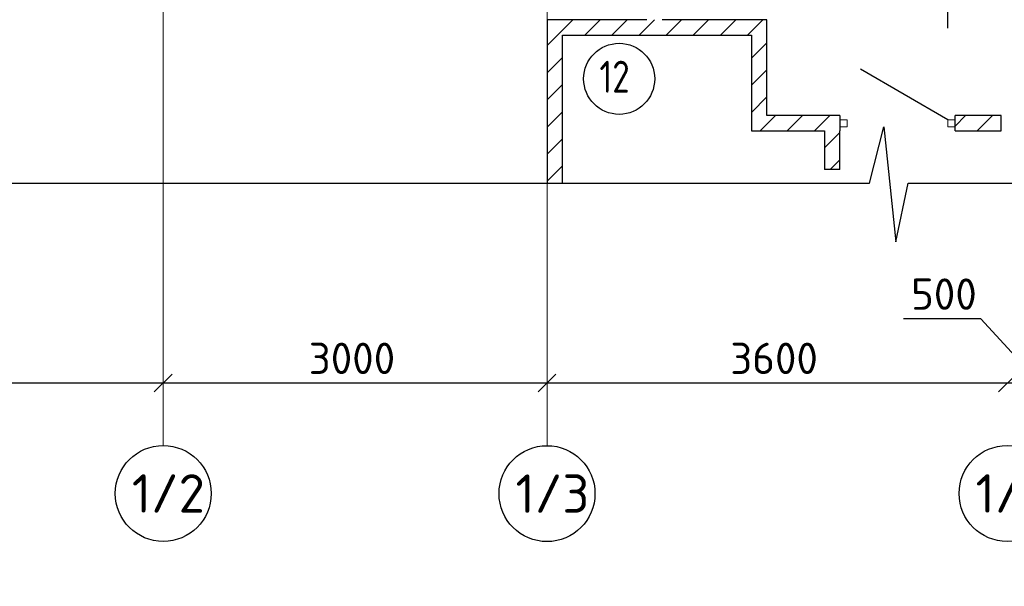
# Model space of a CAD drawing. Header units: millimetres. Extents: x 125896 to 2572636, y -120305 to 130347.
# Tile 94 of 256: x 277593 to 285290, y 102235 to 106665. Entities that reach past the tile are written whole.
import ezdxf

# ---------------------------------------------------------------- set-up
doc = ezdxf.new("R2010")
doc.units = ezdxf.units.MM
doc.linetypes.add('CENTER', pattern=[2, 1.25, -0.25, 0.25, -0.25])
doc.linetypes.add('CENTER2', pattern=[28.575, 19.05, -3.175, 3.175, -3.175])
for name, color, linetype, lineweight in [('Standard', 7, 'Continuous', 25), ('Надписи', 7, 'Continuous', 25), ('ОСИ', 7, 'CENTER', 15), ('Столовая Двери и окна', 7, 'Continuous', 15)]:
    doc.layers.add(name, color=color, linetype=linetype, lineweight=lineweight)
doc.layers.add('СПДС_Оси', color=7, linetype='Continuous')
doc.layers.add('Стена_ бетон не несущ.', color=7, linetype='Continuous', lineweight=35, true_color=0xb4b496)
doc.layers.add('Стена_ бетон несущ.', color=7, linetype='Continuous', lineweight=70, true_color=0xb4b496)
doc.styles.add('Century Gothic', font='isocpeur.ttf')
doc.styles.get("Standard").update_dxf_attribs({"font": 'isocpeur.ttf'})
doc.styles.add('ГОСТ', font='isocpeur.ttf')
doc.dimstyles.new('Осевые', dxfattribs={"dimscale": 0.7, "dimtxt": 450, "dimasz": 400, "dimexe": 100, "dimexo": 100, "dimgap": 100, "dimtad": 1, "dimdec": 0, "dimzin": 0, "dimdsep": 46, "dimtxsty": 'Standard', "dimblk": 'OBLIQUE', "dimcen": 9, "dimdle": 100, "dimazin": 0, "dimtm": 1e-09, "dimtfac": 1, "dimtdec": 0, "dimtofl": 0, "dimtmove": 0, "dimatfit": 3, "dimfxl": 1, "dimtolj": 1, "dimtzin": 0, "dimarcsym": 0})
pattern_1 = [(45, (281101.68, 111152.22), (-212.132, 212.132), []), (45, (280995.6, 111258.28), (-212.132, 212.132), [])]

# ---------------------------------------------------------------- blocks, each defined once
blk = doc.blocks.new('m_$F2', base_point=(0, -55.58))
at = {"layer": 'Standard', "color": 7, "linetype": 'Continuous', "lineweight": 13, "transparency": 33554687}
for p, q in [((1550, 0.42), (1494, 0.42)), ((1494, 0.42), (1494, -55.58)), ((1550, -55.58), (1550, 0.42)), ((1494, -55.58), (1550, -55.58))]:
    blk.add_line(p, q, dxfattribs=at)
blk = doc.blocks.new('m_1_$F1', base_point=(0, -55.58))
at = {"layer": 'Standard', "color": 7, "linetype": 'Continuous', "lineweight": 13, "transparency": 33554687}
for p, q in [((56, 0.42), (0, 0.42)), ((0, 0.42), (0, -55.58)), ((56, -55.58), (56, 0.42)), ((0, -55.58), (56, -55.58))]:
    blk.add_line(p, q, dxfattribs=at)
blk = doc.blocks.new('_OBLIQUE')
at = {"color": 0, "linetype": 'ByBlock'}
blk.add_line((-0.5, -0.5), (0.5, 0.5), dxfattribs=at)
blk = doc.blocks.new('*D20')
at = {"layer": 'Defpoints', "color": 0, "linetype": 'ByBlock', "lineweight": 20, "ltscale": 13, "transparency": 16777216}
for p in [(275515.3, 103825), (278715.3, 103825), (278715.3, 103825)]:
    blk.add_point(p, dxfattribs=at)
at = {"layer": 'ОСИ', "color": 0, "linetype": 'ByBlock', "lineweight": -2, "ltscale": 13, "transparency": 16777216}
blk.add_line((275480.3, 103825), (278750.3, 103825), dxfattribs=at)
at = {"layer": 'ОСИ', "color": 0, "linetype": 'ByBlock', "lineweight": -2, "ltscale": 13, "transparency": 16777216, "xscale": 140, "yscale": 140, "zscale": 140, "rotation": 180}
blk.add_blockref('_OBLIQUE', (275515.3, 103825), dxfattribs=at)
at = {"layer": 'ОСИ', "color": 0, "linetype": 'ByBlock', "lineweight": -2, "ltscale": 13, "transparency": 16777216, "xscale": 140, "yscale": 140, "zscale": 140}
blk.add_blockref('_OBLIQUE', (278715.3, 103825), dxfattribs=at)
at = {"layer": 'ОСИ', "color": 0, "linetype": 'ByBlock', "ltscale": 13, "transparency": 16777216, "insert": (277115.3, 104017.5), "char_height": 245, "width": 583.333, "attachment_point": 5}
blk.add_mtext('\\A1;3200', dxfattribs=at)
blk = doc.blocks.new('*D21')
at = {"layer": 'Defpoints', "color": 0, "linetype": 'ByBlock', "lineweight": 20, "ltscale": 13, "transparency": 16777216}
for p in [(278715.3, 103825), (281715.3, 103825), (281715.3, 103825)]:
    blk.add_point(p, dxfattribs=at)
at = {"layer": 'ОСИ', "color": 0, "linetype": 'ByBlock', "lineweight": -2, "ltscale": 13, "transparency": 16777216}
blk.add_line((278680.3, 103825), (281750.3, 103825), dxfattribs=at)
at = {"layer": 'ОСИ', "color": 0, "linetype": 'ByBlock', "lineweight": -2, "ltscale": 13, "transparency": 16777216, "xscale": 140, "yscale": 140, "zscale": 140, "rotation": 180}
blk.add_blockref('_OBLIQUE', (278715.3, 103825), dxfattribs=at)
at = {"layer": 'ОСИ', "color": 0, "linetype": 'ByBlock', "lineweight": -2, "ltscale": 13, "transparency": 16777216, "xscale": 140, "yscale": 140, "zscale": 140}
blk.add_blockref('_OBLIQUE', (281715.3, 103825), dxfattribs=at)
at = {"layer": 'ОСИ', "color": 0, "linetype": 'ByBlock', "ltscale": 13, "transparency": 16777216, "insert": (280190.2, 104017.5), "char_height": 245, "width": 583.333, "attachment_point": 5}
blk.add_mtext('\\A1;3000', dxfattribs=at)
blk = doc.blocks.new('*D22')
at = {"layer": 'Defpoints', "color": 0, "linetype": 'ByBlock', "lineweight": 20, "ltscale": 13, "transparency": 16777216}
for p in [(281715.3, 103825), (285315.2, 103825), (285315.2, 103825)]:
    blk.add_point(p, dxfattribs=at)
at = {"layer": 'ОСИ', "color": 0, "linetype": 'ByBlock', "lineweight": -2, "ltscale": 13, "transparency": 16777216}
blk.add_line((281680.3, 103825), (285350.2, 103825), dxfattribs=at)
at = {"layer": 'ОСИ', "color": 0, "linetype": 'ByBlock', "lineweight": -2, "ltscale": 13, "transparency": 16777216, "xscale": 140, "yscale": 140, "zscale": 140, "rotation": 180}
blk.add_blockref('_OBLIQUE', (281715.3, 103825), dxfattribs=at)
at = {"layer": 'ОСИ', "color": 0, "linetype": 'ByBlock', "lineweight": -2, "ltscale": 13, "transparency": 16777216, "xscale": 140, "yscale": 140, "zscale": 140}
blk.add_blockref('_OBLIQUE', (285315.2, 103825), dxfattribs=at)
at = {"layer": 'ОСИ', "color": 0, "linetype": 'ByBlock', "ltscale": 13, "transparency": 16777216, "insert": (283490.1, 104017.5), "char_height": 245, "width": 583.333, "attachment_point": 5}
blk.add_mtext('\\A1;3600', dxfattribs=at)
blk = doc.blocks.new('*D23')
at = {"layer": 'Defpoints', "color": 0, "linetype": 'ByBlock', "lineweight": 20, "ltscale": 13, "transparency": 16777216}
for p in [(285315.2, 103825), (285815.2, 103825), (285815.2, 103825)]:
    blk.add_point(p, dxfattribs=at)
at = {"layer": 'ОСИ', "color": 0, "linetype": 'ByBlock', "lineweight": -2, "ltscale": 13, "transparency": 16777216}
for p, q in [((285106.7, 104327.4), (284501.2, 104327.4)), ((285565.2, 103825), (285106.7, 104327.4)), ((285280.2, 103825), (285850.2, 103825))]:
    blk.add_line(p, q, dxfattribs=at)
at = {"layer": 'ОСИ', "color": 0, "linetype": 'ByBlock', "lineweight": -2, "ltscale": 13, "transparency": 16777216, "xscale": 140, "yscale": 140, "zscale": 140, "rotation": 180}
blk.add_blockref('_OBLIQUE', (285315.2, 103825), dxfattribs=at)
at = {"layer": 'ОСИ', "color": 0, "linetype": 'ByBlock', "lineweight": -2, "ltscale": 13, "transparency": 16777216, "xscale": 140, "yscale": 140, "zscale": 140}
blk.add_blockref('_OBLIQUE', (285815.2, 103825), dxfattribs=at)
at = {"layer": 'ОСИ', "color": 0, "linetype": 'ByBlock', "ltscale": 13, "transparency": 16777216, "insert": (284818, 104519.9), "char_height": 245, "width": 437.5, "attachment_point": 5}
blk.add_mtext('\\A1;500', dxfattribs=at)

msp = doc.modelspace()

# ---------------------------------------------------------------- hatches: boundary and pattern name
at = {"layer": 'Стена_ бетон не несущ.', "linetype": 'Continuous', "lineweight": 25, "true_color": 0x939598, "transparency": 33554687}
h = msp.add_hatch(dxfattribs=at)
h.set_pattern_fill('__________301', color=252, scale=100, style=0, pattern_type=2)
h.set_pattern_definition(pattern_1)
h.paths.add_polyline_path([(281715.3, 106545.3), (283435, 106545.3), (283435, 106665.3), (281715.3, 106665.3)], flags=0)
h = msp.add_hatch(dxfattribs=at)
h.set_pattern_fill('__________301', color=252, scale=100, style=0, pattern_type=2)
h.set_pattern_definition(pattern_1)
h.paths.add_polyline_path([(281715.3, 106545.3), (281715.3, 105387.6), (281835.3, 105387.6), (281835.3, 106545.3)])
h = msp.add_hatch(dxfattribs=at)
h.set_pattern_fill('__________301', color=252, scale=100, style=0, pattern_type=2)
h.set_pattern_definition(pattern_1)
h.paths.add_polyline_path([(283315, 106545.3), (283315, 105915.3), (283435, 105915.3), (283435, 106545.3)], flags=0)
h = msp.add_hatch(dxfattribs=at)
h.set_pattern_fill('__________301', color=252, scale=100, style=0, pattern_type=2)
h.set_pattern_definition(pattern_1)
h.paths.add_polyline_path([(284005.2, 105915.3), (283315, 105915.3), (283315, 105795.3), (284005.2, 105795.3)], flags=0)
h = msp.add_hatch(dxfattribs=at)
h.set_pattern_fill('__________301', color=252, scale=100, style=0, pattern_type=2)
h.set_pattern_definition(pattern_1)
h.paths.add_polyline_path([(285265.2, 105915.3), (284905.2, 105915.3), (284905.2, 105795.3), (285265.2, 105795.3)], flags=0)
h = msp.add_hatch(dxfattribs=at)
h.set_pattern_fill('__________301', color=252, scale=100, style=0, pattern_type=2)
h.set_pattern_definition(pattern_1)
h.paths.add_polyline_path([(284005.2, 105495.3), (284005.2, 105795.3), (283885.2, 105795.3), (283885.2, 105495.3)], flags=0)

# ---------------------------------------------------------------- linework, layer by layer
at = {"layer": 'Надписи', "color": 252, "linetype": 'Continuous', "lineweight": 25, "true_color": 0x939598, "transparency": 33554687}
msp.add_circle((282279.4, 106203), 277.9, dxfattribs=at)
at = {"layer": 'ОСИ', "color": 16, "linetype": 'CENTER2', "lineweight": 15, "ltscale": 0.2, "transparency": 33554687}
for p, q in [((278715.3, 110031.3), (278715.3, 103336.1)), ((281715.3, 110031.3), (281715.3, 103334.9))]:
    msp.add_line(p, q, dxfattribs=at)
at = {"layer": 'СПДС_Оси', "linetype": 'Continuous', "lineweight": 25, "ltscale": 150}
for centre in [(278715.3, 102961.1), (281715.3, 102959.9), (285312.1, 102961.1)]:
    msp.add_circle(centre, 375, dxfattribs=at)
at = {"layer": 'Стена_ бетон не несущ.', "color": 252, "linetype": 'Continuous', "lineweight": 25, "true_color": 0x939598, "transparency": 33554687}
for p, q in [((282495.3, 106665.3), (281715.3, 106665.3)), ((281715.3, 106665.3), (281715.3, 106545.3)), ((283435, 106665.3), (282615.3, 106665.3)), ((283435, 106545.3), (283435, 106665.3)), ((281715.3, 106545.3), (281715.3, 105387.6)), ((281835.3, 106545.3), (283315, 106545.3)), ((281835.3, 105387.6), (281835.3, 106545.3)), ((283315, 106545.3), (283315, 105915.3)), ((283435, 105915.3), (283435, 106545.3)), ((283315, 105915.3), (283315, 105795.3)), ((284005.2, 105915.3), (283435, 105915.3)), ((284005.2, 105915.3), (284005.2, 105795.3)), ((284905.2, 105795.3), (284905.2, 105915.3)), ((285265.2, 105915.3), (284905.2, 105915.3)), ((285265.2, 105795.3), (285265.2, 105915.3)), ((283315, 105795.3), (283885.2, 105795.3)), ((283885.2, 105795.3), (283885.2, 105495.3)), ((284005.2, 105495.3), (284005.2, 105795.3)), ((284905.2, 105795.3), (285265.2, 105795.3)), ((284005.2, 105495.3), (283885.2, 105495.3))]:
    msp.add_line(p, q, dxfattribs=at)
at = {"layer": 'Стена_ бетон несущ.', "color": 252, "linetype": 'Continuous', "lineweight": 25, "true_color": 0x939598, "transparency": 33554687}
msp.add_line((284849.2, 105883.3), (284166.8, 106277.3), dxfattribs=at)
at = {"layer": 'Столовая Двери и окна', "color": 18, "lineweight": 30, "true_color": 0x000000}
msp.add_line((284847.9, 106599), (284847.9, 107237.5), dxfattribs=at)
at = {"layer": 'Столовая Двери и окна', "color": 18, "lineweight": 25, "true_color": 0x000000}
for p, q in [((284235.7, 105387.6), (284347.4, 105827.4)), ((284347.4, 105827.4), (284443.2, 104928.7)), ((274702.5, 105387.6), (284235.7, 105387.6)), ((284443.2, 104928.7), (284538.9, 105387.6)), ((284538.9, 105387.6), (295318, 105387.6))]:
    msp.add_line(p, q, dxfattribs=at)

# ---------------------------------------------------------------- block references
at = {"layer": 'Стена_ бетон не несущ.', "color": 252, "linetype": 'Continuous', "lineweight": 25, "true_color": 0x939598, "transparency": 33554687}
msp.add_blockref('m_1_$F1', (284005.2, 105827.3), dxfattribs=at)
at = {"layer": 'Стена_ бетон не несущ.', "color": 252, "linetype": 'Continuous', "lineweight": 25, "true_color": 0x939598, "transparency": 33554687, "rotation": 90}
msp.add_blockref('m_$F2', (284905.2, 104333.3), dxfattribs=at)

# ---------------------------------------------------------------- texts
at = {"insert": (226281.3, 113282.4), "char_height": 250, "attachment_point": 1, "style": 'ГОСТ'}
msp.add_mtext_dynamic_manual_height_columns('\\A1;\\pi9384.38;{\\H1.5152x;\\P\\pi1250;Общие указания\\P\\pi250;}1.^IРабочая документация разработана в соответствии с заданием на проектирование, требованиями действующих технических регламентов, стандартов, сводов правил и других документов, содержащих установленные требования.\\P2.^IРабочая документация выполнена в соответствии со следующими нормативными и техническими документами:\\P-^IСП 20.13330.2016 "Нагрузки и Воздействия";\\P-^IСП 63.13330.2012 "Бетонные и железобетонные конструкции. Основные положения";\\P-^IСП 22.13330.2016 "Основания зданий и сооружений";\\P-^IСП 45.13330.2012 "Земляные сооружения, основания и фундаменты".\\P3.   За относительную отметку 0,000 принята отметка чистого пола первого этажа.\\P4.^IПеречень видов работ, для которых необходимо составлять акты освидетельствования скрытых работ:\\P-^Iармирование конструкций;\\P-^Iосвидетельствование опалубки перед бетонированием;\\P-^Iвыполнение сварочных работ;\\P-^Iотбор контрольных проб бетона;\\P-^Iсоответствие законченных железобетонных конструкций проекту с отображением качества работ;\\P-^Iустройство монолитных конструкций, выполняемых в зимнее время;  \\P\\pi0;  -    устройство гидроизоляции;\\P\\pi250;-^Iуплотнение грунтов и обратную засыпку.\\PЗапрещается выполнение последующих работ при отсутствии актов освидетельствования предшествующих скрытых работ во всех случаях.\\P\\pi0;        5. Проект рассчитан на производство работ в период положительных температур. В случае выполнения работ при отрицательных температурах необходимо выполнять требования СНиП часть 3 по производству работ и ППР.\\P        6. При минимальной температуре воздуха до минус 15°С допускается: выдерживание бетона в конструкции методом термоса, при предварительном разогреве бетонной смеси, форсированный электроразогрев бетона в конструкции с повторным уплотнением.\\P\\pi250;При минимальной температуре воздуха до минус 25°С допускается: обогрев бетона в греющей опалубке с помощью низкотемпературных электронагревателей, электродный сквозной прогрев бетона, электрообогрев с помощью греющего провода.\\P\\pi0;7. При отрицательной температуре воздуха уплотнение грунта обратной засыпки в траншеях должно \\Pосуществляться до достижения коэффициента уплотнения 0,98. \\PВремя уплотнения грунта в зависимости от температуры воздуха: \\P\\pi250;-^Iпри t{\\H0.7x;\\So^ ;}-5, 90-120 минут; при t{\\H0.7x;\\So^ ;\\H1.42857x;-10, 60-90 минут; }при t{\\H0.7x;\\So^ ;\\H1.42857x;-20, 40-60 минут; }при t{\\H0.7x;\\So^ ;\\H1.42857x;-30, 20-30 минут;\\P\\pi0;Работы по выполнению насыпей и обратных засыпок при отрицательных температурах должны производить с учетом следующих требований:\\P\\pi250;-^Iподготовку поверхности (основания) насыпи и обратных засыпок следует выполнять с полным удалением снега, льда, промерзшего слоя слабого и пучинистого грунта на всю его глубину;\\P-^Iотсыпку в насыпь и обратные засыпки грунтов необходимо производить при их природной влажности и в талом состоянии с содержанием комьев мерзлого грунта, не превышающим требований, приведенных в приложении М СП 45.13330.2017. Свод правил. Земляные сооружения, основания и фундаменты., и, как правило, на не промерзшие ранее отсыпанные и уплотненные слои. В отдельных случаях при согласовании с автором проекта допускается грунты отсыпать на непучинистые грунты, промерзшие на глубину не более 15 см;\\P-^Iпри пониженной влажности отсыпанных грунтов для их уплотнения следует применять более тяжелое грунтоуплотняющее оборудование; \\P-^Iработы по отсыпке и уплотнению каждого слоя должны выполнять в течение одной рабочей смены; - при выполнении насыпей из глинистых грунтов при обильном снеговыпадении все работы должны быть прекращены; - перерывы в работах по выполнению насыпей и обратных засыпок допускаются только при условиях, что за время перерыва глубина промерзания ранее уплотненных пучинистых грунтов не превысит 15 см или на время перерыва ранее уплотненные грунты утепляются специальными средствами (например, маловлажным рыхлым грунтом, который в последующем удаляется); - все работы по отсыпке грунтов и их уплотнению выполняют с повышенной интенсивностью.}', width=20474.372, gutter_width=5800, heights=[24436.9], dxfattribs=at)
at = {"layer": 'Надписи', "color": 252, "linetype": 'Continuous', "lineweight": 25, "true_color": 0x939598, "transparency": 33554687, "insert": (282125.1, 106094.3), "char_height": 250, "width": 408.664, "attachment_point": 7, "style": 'Century Gothic'}
msp.add_mtext('\\W0.80;12', dxfattribs=at)
at = {"layer": 'СПДС_Оси', "linetype": 'Continuous', "lineweight": 25, "ltscale": 150, "char_height": 300, "width": 825, "attachment_point": 1}
for s, insert in [('1/2', (278469.3, 103111.3)), ('1/3', (281469.3, 103110.1)), ('1/4', (285066.1, 103111.3))]:
    msp.add_mtext(s, dxfattribs=dict(at, insert=insert))

# ---------------------------------------------------------------- dimensions: what is measured, and where the dimension line sits
at = {"layer": 'ОСИ', "linetype": 'ByBlock', "ltscale": 13}
for base, p1, p2, picture, middle in [((285815.2, 103825), (285315.2, 103825), (285815.2, 103825), '*D23', (285036.7, 104327.4)), ((278715.3, 103825), (275515.3, 103825), (278715.3, 103825), '*D20', (277115.3, 103825)), ((281715.3, 103825), (278715.3, 103825), (281715.3, 103825), '*D21', (280190.2, 103825)), ((285315.2, 103825), (281715.3, 103825), (285315.2, 103825), '*D22', (283490.1, 103825))]:
    dim = msp.add_linear_dim(base=base, p1=p1, p2=p2, dimstyle='Осевые', override={"dimtxt": 350, "dimasz": 200, "dimexe": 50, "dimexo": 50, "dimdle": 50, "dimtmove": 1}, dxfattribs=at)
    dim.commit()
    dim.dimension.update_dxf_attribs({"geometry": picture, "text_midpoint": middle, "dimtype": 160})

doc.saveas('drawing.dxf')
